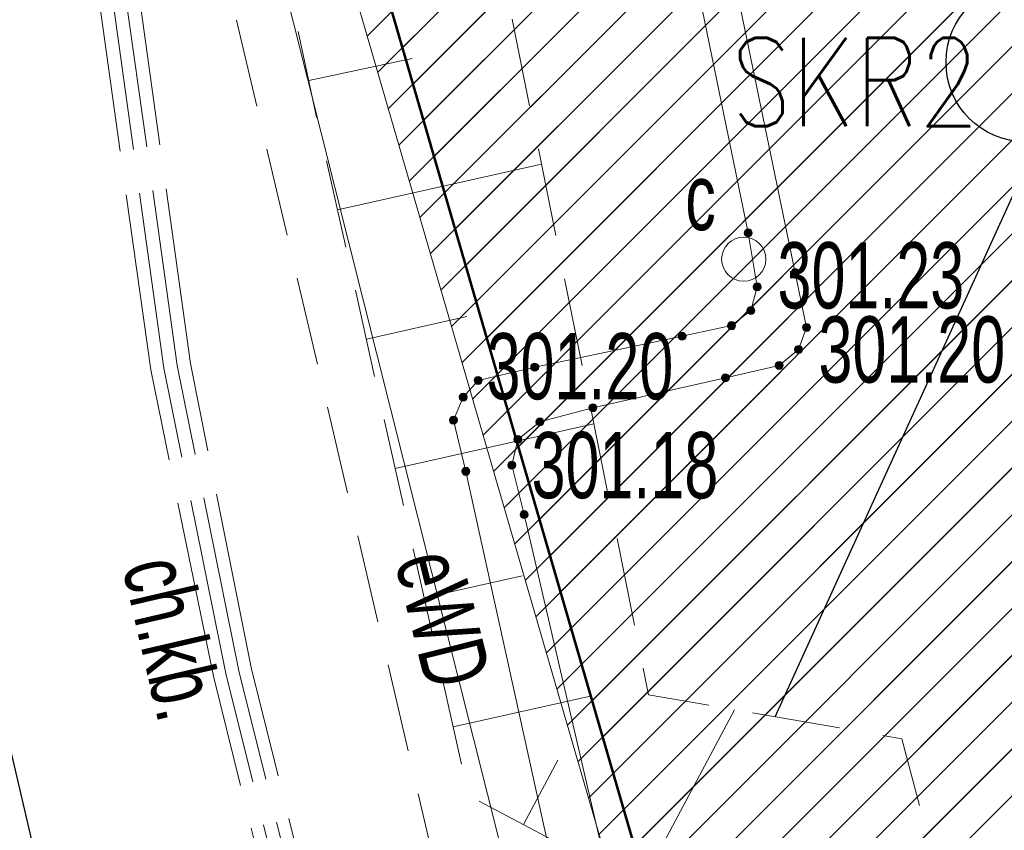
# Model space of a CAD drawing. Header units: metres. Extents: x 6567444 to 13135881, y 5574237 to 11149086.
# Tile 31 of 191: x 6567833.47 to 6567844.62, y 5574479.32 to 5574488.51. Entities that reach past the tile are written whole.
import ezdxf
from ezdxf.enums import TextEntityAlignment as Align

# ---------------------------------------------------------------- set-up
doc = ezdxf.new("R2010")
doc.units = ezdxf.units.M
for name, pattern in [('Kropki przerywana 1', [250, 150, -100]), ('L_0_03', [1, 0.5, -0.5]), ('L_0_04', [1.5, 1, -0.5]), ('L_2_50', [2.5, 2, -0.5])]:
    doc.linetypes.add(name, pattern=pattern)
for name, color, linetype, lineweight in [('EGB_DzialkaEwidencyjna', 7, 'Continuous', 18), ('EGB_Klasouzytek', 92, 'Continuous', 18), ('EGB_KonturUzytkuGruntowego', 92, 'Continuous', 18), ('GES_InneUrzadzeniaTowarzyszace_P', 7, 'Continuous', 18), ('GES_PrzewodCieplowniczy', 212, 'Continuous', 18), ('GES_PrzewodElektroenergetyczny', 1, 'Continuous', 18), ('GES_PrzewodElektroenergetyczny_Projektowany', 7, 'Continuous', 18), ('GES_Rzedna', 7, 'Continuous', 18), ('KR_ObiektKarto', 7, 'Continuous', 18), ('OT_Komunikacja', 7, 'Continuous', 18), ('OT_Skarpa', 7, 'Continuous', 18), ('SEL_OPIS_legenda', 7, 'Continuous', 18), ('Z_GRANICE SPRAWDZONE', 100, 'Continuous', 30)]:
    doc.layers.add(name, color=color, linetype=linetype, lineweight=lineweight)
for name, color, linetype in [('FORMA - Arch 01 - PZT 0 ZAKRES OPRACOWANIA', 7, 'Continuous'), ('FORMA - Arch 01 - PZT 1 Strefy', 7, 'Continuous'), ('FORMA - Arch 01 - PZT-3 Zagospodarowanie', 7, 'Continuous')]:
    doc.layers.add(name, color=color, linetype=linetype)
doc.styles.add('ROMANS', font='romans.shx', dxfattribs={"width": 0.9})
doc.styles.get("Standard").update_dxf_attribs({"font": 'arial.ttf'})
doc.linetypes.add('Symbol (2)', pattern='A,0,[1,U02 PROJEKT ZAGOSPODAROWANIA TERENU1.Shx,S=0.793651,R=0,X=0,Y=0],-100,0', length=100)
pattern_1 = [(45, (0, 0), (-0.265165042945, 0.265165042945), [])]

# ---------------------------------------------------------------- blocks, each defined once
blk = doc.blocks.new('other_SUPW_O')
at = {"color": 0, "linetype": 'Continuous', "lineweight": 18}
blk.add_circle((0, 0), 0.5, dxfattribs=at)
blk = doc.blocks.new('other_SUPS01_02')
at = {"linetype": 'Continuous', "lineweight": 13}
blk.add_hatch(color=0, dxfattribs=at).paths.add_polyline_path([(0, -0.091, 1), (0, 0.091, 1)])
at = {"color": 0, "linetype": 'Continuous', "lineweight": 13}
blk.add_circle((0, 0), 0.0906, dxfattribs=at)
blk = doc.blocks.new('_MDCP')
at = {"layer": 'EGB_DzialkaEwidencyjna', "linetype": 'CONTINUOUS', "lineweight": 18}
for p, q in [((6567849.51, 5574552.26), (6567921.55, 5574569.11)), ((6567921.55, 5574569.11), (6567946.41, 5574443.1)), ((6567830.11, 5574547.72), (6567849.51, 5574552.26)), ((6567829, 5574518.49), (6567830.11, 5574547.72)), ((6567851.37, 5574441.53), (6567829, 5574518.49)), ((6567946.41, 5574443.1), (6567945.87, 5574426.93)), ((6567857.95, 5574413.39), (6567851.37, 5574441.53)), ((6567945.87, 5574426.93), (6567941.78, 5574411.28)), ((6567864.17, 5574367.81), (6567857.95, 5574413.39)), ((6567941.78, 5574411.28), (6567926.87, 5574389.48)), ((6567926.87, 5574389.48), (6567903.73, 5574376.76)), ((6567903.73, 5574376.76), (6567864.17, 5574367.81))]:
    blk.add_line(p, q, dxfattribs=at)
at = {"layer": 'EGB_DzialkaEwidencyjna', "linetype": 'Continuous', "lineweight": 18}
blk.add_line((6567829.07, 5574518.25), (6567851.3, 5574441.77), dxfattribs=at)
at = {"layer": 'EGB_Klasouzytek', "lineweight": 18}
blk.add_lwpolyline([(6567903.73, 5574376.76), (6567864.17, 5574367.81), (6567857.95, 5574413.39), (6567851.37, 5574441.53), (6567829, 5574518.49), (6567830.11, 5574547.72), (6567849.51, 5574552.26), (6567921.55, 5574569.11), (6567946.41, 5574443.1), (6567945.87, 5574426.93), (6567941.78, 5574411.28), (6567926.87, 5574389.48)], close=True, dxfattribs=at)
blk.add_lwpolyline([(6567843.288, 5574339.738), (6567840.22, 5574379.37), (6567837.97, 5574408.39), (6567824.54, 5574464.39), (6567815.07, 5574503.11), (6567813.39, 5574510.85), (6567812.91, 5574512.76), (6567809.64, 5574533.63), (6567810.66, 5574545.93), (6567811.96, 5574548.85), (6567814.7, 5574549.3), (6567819.81, 5574551.02), (6567841.64, 5574556.2), (6567848.19, 5574557.83), (6567849.51, 5574552.26), (6567830.11, 5574547.72), (6567829, 5574518.49), (6567851.37, 5574441.53), (6567857.95, 5574413.39), (6567862.49, 5574380.1), (6567864.17, 5574367.81), (6567869.98, 5574345.11), (6567862.17, 5574342.99), (6567862.141, 5574342.197)], dxfattribs=at)
at = {"layer": 'EGB_KonturUzytkuGruntowego', "linetype": 'L_0_03', "lineweight": 18, "flags": 128}
blk.add_lwpolyline([(6567864.17, 5574367.81), (6567862.49, 5574380.1), (6567857.95, 5574413.39), (6567851.37, 5574441.53), (6567829, 5574518.49), (6567830.11, 5574547.72), (6567849.51, 5574552.26), (6567921.55, 5574569.11), (6567946.41, 5574443.1), (6567945.87, 5574426.93), (6567941.78, 5574411.28), (6567926.87, 5574389.48), (6567903.73, 5574376.76)], close=True, dxfattribs=at)
at = {"layer": 'EGB_KonturUzytkuGruntowego', "linetype": 'L_0_03', "lineweight": 18}
blk.add_lwpolyline([(6567843.288, 5574339.738), (6567840.22, 5574379.37), (6567837.97, 5574408.39), (6567824.54, 5574464.39), (6567815.07, 5574503.11), (6567813.39, 5574510.85), (6567812.91, 5574512.76), (6567809.64, 5574533.63), (6567810.66, 5574545.93), (6567811.96, 5574548.85), (6567814.7, 5574549.3), (6567819.81, 5574551.02), (6567841.64, 5574556.2), (6567848.19, 5574557.83), (6567849.51, 5574552.26), (6567830.11, 5574547.72), (6567829, 5574518.49), (6567851.37, 5574441.53), (6567857.95, 5574413.39), (6567862.49, 5574380.1), (6567864.17, 5574367.81), (6567869.98, 5574345.11), (6567862.17, 5574342.99), (6567862.141, 5574342.197)], dxfattribs=at)
at = {"layer": 'GES_PrzewodCieplowniczy', "color": 212, "linetype": 'Continuous', "lineweight": 18}
for points in [[(6567836.27, 5574514.58), (6567838.64, 5574502.84), (6567840.62, 5574493.53), (6567842.25, 5574485.64), (6567842.38, 5574485.02), (6567842.29, 5574484.77), (6567842.07, 5574484.59), (6567841.46, 5574484.45), (6567839.96, 5574484.11), (6567839.36, 5574483.95), (6567839.11, 5574483.75), (6567839.04, 5574483.46), (6567839.18, 5574482.9), (6567841.9, 5574471.21)], [(6567833.19, 5574438.54), (6567845.1, 5574441.9), (6567847.36, 5574442.6), (6567848.03, 5574442.83), (6567848.14, 5574442.99), (6567848.2, 5574443.23), (6567848.09, 5574443.82), (6567847.18, 5574446.88), (6567847, 5574447.57), (6567846.8, 5574448.34), (6567843.76, 5574459.96), (6567841.1, 5574471.68), (6567838.52, 5574483.39), (6567838.38, 5574483.97), (6567838.49, 5574484.23), (6567838.66, 5574484.42), (6567839.3, 5574484.57), (6567840.97, 5574484.92), (6567841.53, 5574485.04), (6567841.75, 5574485.21), (6567841.82, 5574485.48), (6567841.72, 5574486.09), (6567840.21, 5574493.42), (6567838.21, 5574503.22)]]:
    blk.add_lwpolyline(points, dxfattribs=at)
at = {"layer": 'GES_PrzewodElektroenergetyczny', "color": 1, "linetype": 'Continuous', "lineweight": 18, "flags": 128}
blk.add_lwpolyline([(6567839.429, 5574557.634), (6567843.814, 5574538.959), (6567847.225, 5574531.413), (6567849.054, 5574530.594), (6567849.634, 5574529.929), (6567849.99, 5574528.845), (6567850.111, 5574525.986), (6567849.4, 5574523.295), (6567833.849, 5574501.642), (6567833.428, 5574500.948), (6567842.057, 5574466.646), (6567837.363, 5574465.727), (6567836.904, 5574465.072), (6567825.838, 5574462.038), (6567824.032, 5574462.668), (6567814.032, 5574503.304), (6567812.705, 5574511.261)], dxfattribs=at)
at = {"layer": 'GES_PrzewodElektroenergetyczny_Projektowany', "color": 1, "linetype": 'L_2_50', "lineweight": 18}
for points in [[(6567863.44, 5574345.55), (6567861.32, 5574363.97), (6567859.85, 5574369.93), (6567858, 5574384.73), (6567853.42, 5574407.58), (6567857.22, 5574413.88), (6567851.14, 5574440.24), (6567846.03, 5574440.28), (6567840.62, 5574462.96), (6567836.09, 5574481.17), (6567835.4, 5574484.61), (6567834.5, 5574491.07), (6567831.87, 5574502.87), (6567831.07, 5574506.14)], [(6567862.97, 5574345.7), (6567860.87, 5574363.89), (6567859.4, 5574369.85), (6567857.55, 5574384.66), (6567852.95, 5574407.66), (6567856.75, 5574413.96), (6567850.78, 5574439.79), (6567845.68, 5574439.84), (6567840.19, 5574462.85), (6567835.66, 5574481.07), (6567834.95, 5574484.54), (6567834.05, 5574490.99), (6567831.43, 5574502.77), (6567830.63, 5574506.04)], [(6567863.13, 5574345.65), (6567861.02, 5574363.92), (6567859.55, 5574369.88), (6567857.7, 5574384.68), (6567853.11, 5574407.63), (6567856.91, 5574413.93), (6567850.9, 5574439.94), (6567845.79, 5574439.99), (6567840.33, 5574462.89), (6567835.8, 5574481.1), (6567835.1, 5574484.56), (6567834.2, 5574491.02), (6567831.58, 5574502.8), (6567830.78, 5574506.07)], [(6567863.28, 5574345.6), (6567861.17, 5574363.95), (6567859.7, 5574369.91), (6567857.85, 5574384.71), (6567853.27, 5574407.6), (6567857.07, 5574413.91), (6567851.02, 5574440.09), (6567845.91, 5574440.13), (6567840.48, 5574462.92), (6567835.95, 5574481.13), (6567835.25, 5574484.59), (6567834.35, 5574491.04), (6567831.72, 5574502.84), (6567830.92, 5574506.11)]]:
    blk.add_lwpolyline(points, dxfattribs=at)
at = {"layer": 'KR_ObiektKarto', "linetype": 'Continuous', "lineweight": 18, "flags": 128}
for points in [[(6567836.741, 5574487.815), (6567837.913, 5574488.066)], [(6567837.065, 5574486.351), (6567839.377, 5574486.868)], [(6567837.393, 5574484.887), (6567838.533, 5574485.142)], [(6567837.721, 5574483.423), (6567839.971, 5574483.927)], [(6567838.048, 5574481.959), (6567839.158, 5574482.208)], [(6567838.376, 5574480.496), (6567839.949, 5574480.848)], [(6567840.496, 5574478.684), (6567841.564, 5574480.69)], [(6567839.172, 5574479.389), (6567839.561, 5574480.118)]]:
    blk.add_lwpolyline(points, dxfattribs=at)
at = {"layer": 'OT_Komunikacja', "color": 7, "linetype": 'Continuous', "lineweight": 25, "flags": 128}
blk.add_lwpolyline([(6567856.09, 5574372.83), (6567857, 5574372.9), (6567856.31, 5574378.9), (6567855.79, 5574382.87), (6567855.18, 5574386.83), (6567854.51, 5574390.76), (6567853.78, 5574394.71), (6567853.05, 5574398.63), (6567852.19, 5574402.6), (6567849.76, 5574413.26), (6567845.96, 5574431.22), (6567840.92, 5574450.67), (6567838.96, 5574456.25), (6567831.07, 5574490.06), (6567830.27, 5574495.98), (6567829, 5574501.83), (6567827.92, 5574506.7)], dxfattribs=at)
at = {"layer": 'OT_Komunikacja', "color": 7, "linetype": 'L_0_04', "lineweight": 18, "flags": 128}
blk.add_lwpolyline([(6567947.515, 5574455.698), (6567948.396, 5574450.424), (6567948.648, 5574448.732), (6567948.975, 5574446.476), (6567949.265, 5574444.281), (6567949.478, 5574440.508), (6567949.478, 5574438.827), (6567949.548, 5574436.345), (6567949.466, 5574434.494), (6567949.331, 5574431.506), (6567949.013, 5574428.567), (6567948.397, 5574424.452), (6567947.845, 5574421.592), (6567946.958, 5574417.848), (6567946.194, 5574415.206), (6567944.955, 5574411.463), (6567944.22, 5574409.565), (6567943.335, 5574407.431), (6567941.896, 5574404.446), (6567940.723, 5574402.331), (6567939.781, 5574400.677), (6567938.516, 5574398.665), (6567936.744, 5574396.084), (6567934.465, 5574393.243), (6567932.327, 5574390.844), (6567928.971, 5574387.543), (6567926.7, 5574385.54), (6567925.032, 5574384.195), (6567923.337, 5574382.935), (6567920.797, 5574381.179), (6567917.606, 5574379.366), (6567914.527, 5574377.737), (6567911.816, 5574376.502), (6567909.558, 5574375.579), (6567907.269, 5574374.816), (6567903.606, 5574373.672), (6567899.382, 5574372.528), (6567894.891, 5574371.274), (6567878.894, 5574366.917), (6567867.949, 5574363.87), (6567863.154, 5574362.61), (6567857.11, 5574361.35), (6567856.863, 5574364.456), (6567856.582, 5574368.039), (6567856.09, 5574372.83), (6567857, 5574372.9), (6567856.31, 5574378.9), (6567855.79, 5574382.87), (6567855.18, 5574386.83), (6567854.51, 5574390.76), (6567853.78, 5574394.71), (6567853.05, 5574398.63), (6567852.19, 5574402.6), (6567849.76, 5574413.26), (6567849.89, 5574414.22), (6567851.83, 5574414.67), (6567851.37, 5574416.66), (6567854.58, 5574417.42), (6567850.88, 5574432.39), (6567845.96, 5574431.22), (6567840.92, 5574450.67), (6567838.96, 5574456.25), (6567831.07, 5574490.06), (6567830.27, 5574495.98), (6567829, 5574501.83), (6567827.92, 5574506.7), (6567826.86, 5574511.56), (6567826.08, 5574515.52), (6567825.4, 5574519.47), (6567824.95, 5574522.44), (6567824.5, 5574526.43), (6567824.25, 5574529.43), (6567824.08, 5574532.42), (6567824.01, 5574536.4), (6567824.25, 5574539.41), (6567825.44, 5574545.29), (6567826.09, 5574547.18), (6567826.92, 5574548.98), (6567827.87, 5574550.71), (6567829, 5574552.37), (6567849.24, 5574556.86), (6567847.84, 5574562.43), (6567850.42, 5574563.07), (6567851, 5574562.82), (6567857.08, 5574558.64), (6567878.36, 5574563.51), (6567907.32, 5574570.28), (6567907.73, 5574567.88), (6567878.94, 5574561.2), (6567857.62, 5574556.33), (6567833.07, 5574550.68), (6567832.17, 5574550.48), (6567830.79, 5574549.8), (6567829.67, 5574548.79), (6567828.68, 5574547.02), (6567827.68, 5574544.22), (6567827.06, 5574541.37), (6567826.61, 5574538.33), (6567826.47, 5574535.3), (6567826.62, 5574531.27), (6567826.93, 5574527.32), (6567827.29, 5574523.8), (6567827.81, 5574520.34), (6567828.64, 5574515.44), (6567829.22, 5574512.47), (6567831.34, 5574502.7), (6567832, 5574502.04), (6567832.86, 5574501.86), (6567835.48, 5574490.39), (6567838.69, 5574476.72), (6567840.94, 5574477.22), (6567842.1, 5574472.29), (6567839.84, 5574471.76), (6567843.24, 5574457.14), (6567846.41, 5574443.89), (6567846.82, 5574442.27), (6567847.04, 5574441.61), (6567847.42, 5574441.08), (6567847.97, 5574440.71), (6567848.63, 5574440.56), (6567849.32, 5574440.61), (6567851.19, 5574441.04), (6567854.02, 5574429.39), (6567857.72, 5574414.07), (6567855.38, 5574413.53), (6567854.43, 5574412.7), (6567853.63, 5574411.68), (6567853.17, 5574410.72), (6567853.12, 5574409.71), (6567854.26, 5574404.84), (6567855.51, 5574399), (6567857.01, 5574391.2), (6567857.79, 5574386.18), (6567858.35, 5574382.21), (6567859.02, 5574377.27), (6567859.909, 5574368.887), (6567860.055, 5574367.78), (6567860.402, 5574366.895), (6567861.348, 5574365.757), (6567862.743, 5574365.112), (6567863.812, 5574364.983), (6567864.873, 5574365.082), (6567875.385, 5574368.045), (6567887.169, 5574371.344), (6567894.86, 5574373.433), (6567904.193, 5574375.979), (6567909.986, 5574377.842), (6567913.714, 5574379.575), (6567916.29, 5574380.93), (6567919.833, 5574382.929), (6567921.94, 5574384.465), (6567924.837, 5574386.597), (6567926.974, 5574388.488), (6567928.91, 5574390.273), (6567932.797, 5574394.443), (6567936.263, 5574399.014), (6567938.789, 5574403.047), (6567940.719, 5574406.619), (6567942.6, 5574410.97), (6567944.237, 5574415.951), (6567945.095, 5574418.932), (6567946.005, 5574422.667), (6567946.916, 5574428.255), (6567947.357, 5574433.537), (6567947.446, 5574438.626), (6567947.184, 5574444.294), (6567946.685, 5574448.233), (6567946.054, 5574452.175), (6567945.029, 5574458.386), (6567942.856, 5574469.729), (6567945.871, 5574465.435)], close=True, dxfattribs=at)
at = {"layer": 'OT_Skarpa', "color": 7, "linetype": 'L_0_04', "lineweight": 18, "flags": 128}
blk.add_lwpolyline([(6567836.9, 5574495.68), (6567838.52, 5574491.11), (6567840.59, 5574480.86), (6567843.46, 5574480.36), (6567848.13, 5574462.83), (6567851.9, 5574444.67), (6567858.01, 5574426.68), (6567860.79, 5574412.31), (6567856.48, 5574410.59), (6567857.58, 5574403.57), (6567859.68, 5574394.97), (6567860.62, 5574385.5), (6567861.58, 5574370.45), (6567862.01, 5574368.01), (6567863.53, 5574367.38), (6567863.13, 5574366), (6567861.59, 5574366.75), (6567860.54, 5574368.19), (6567859.27, 5574379.76), (6567857.79, 5574389.9), (6567858.03, 5574392), (6567857.57, 5574394.08), (6567856.6, 5574396.01), (6567853.99, 5574408.75), (6567853.94, 5574410.45), (6567854.9, 5574412.03), (6567856.04, 5574412.96), (6567858.35, 5574413.64), (6567855.26, 5574426.79), (6567851.62, 5574441.38), (6567849.42, 5574443.2), (6567847.4, 5574447.15), (6567844.89, 5574462.43), (6567841.18, 5574478.32), (6567838.55, 5574479.72), (6567836.83, 5574487.4), (6567833.76, 5574501.75)], close=True, dxfattribs=at)
at = {"layer": 'Z_GRANICE SPRAWDZONE', "linetype": 'ByBlock', "flags": 128}
blk.add_lwpolyline([(6567830.11, 5574547.72), (6567849.531, 5574552.262), (6567921.55, 5574569.11), (6567946.41, 5574443.1), (6567945.87, 5574426.93), (6567941.769, 5574411.258), (6567926.87, 5574389.48), (6567903.73, 5574376.76), (6567864.17, 5574367.81), (6567857.95, 5574413.39), (6567851.37, 5574441.53), (6567829, 5574518.49), (6567830.11, 5574547.72)], dxfattribs=at)
at = {"layer": 'GES_InneUrzadzeniaTowarzyszace_P', "linetype": 'Continuous', "xscale": 0.5, "yscale": 0.5, "zscale": 0.5}
blk.add_blockref('other_SUPW_O', (6567841.668, 5574485.792), dxfattribs=at)
at = {"layer": 'GES_Rzedna', "color": 212, "linetype": 'Continuous', "xscale": 0.5, "yscale": 0.5, "zscale": 0.5}
for p in [(6567841.72, 5574486.09), (6567842.25, 5574485.64), (6567841.82, 5574485.48), (6567841.75, 5574485.21), (6567841.53, 5574485.04), (6567842.38, 5574485.02), (6567840.97, 5574484.92), (6567842.29, 5574484.77), (6567839.3, 5574484.57), (6567842.07, 5574484.59), (6567838.66, 5574484.42), (6567841.46, 5574484.45), (6567838.49, 5574484.23), (6567839.96, 5574484.11), (6567838.38, 5574483.97), (6567839.36, 5574483.95), (6567839.11, 5574483.75), (6567839.04, 5574483.46), (6567838.52, 5574483.39), (6567839.18, 5574482.9)]:
    blk.add_blockref('other_SUPS01_02', p, dxfattribs=at)
at = {"layer": 'GES_InneUrzadzeniaTowarzyszace_P', "color": 7, "lineweight": 15, "width": 0.66}
blk.add_text('c', height=0.75, dxfattribs=at).set_placement((6567841.006, 5574486.872), align=Align.TOP_LEFT)
at = {"layer": 'GES_PrzewodElektroenergetyczny', "color": 1, "lineweight": 15, "width": 0.66}
blk.add_text('eWD', height=0.75, rotation=-75.9, dxfattribs=at).set_placement((6567838.264, 5574481.722), align=Align.MIDDLE_CENTER)
at = {"layer": 'GES_Rzedna', "color": 212, "lineweight": 15, "width": 0.66}
for s, p in [('301.23', (6567842.051, 5574485.61)), ('301.20', (6567842.515, 5574484.77)), ('301.20', (6567838.755, 5574484.581)), ('301.18', (6567839.265, 5574483.46))]:
    blk.add_text(s, height=0.75, dxfattribs=at).set_placement(p, align=Align.MIDDLE_LEFT)
at = {"layer": 'OT_Komunikacja', "color": 7, "lineweight": 15, "width": 0.66}
blk.add_text('ch.kb.', height=0.75, rotation=283.1, dxfattribs=at).set_placement((6567835.2, 5574481.5), align=Align.MIDDLE_CENTER)
blk = doc.blocks.new('PR1183 Chorzów Metalowców V09_TT')
at = {"layer": 'FORMA - Arch 01 - PZT 1 Strefy', "linetype": 'Continuous', "lineweight": 0, "true_color": 0x577933}
h = blk.add_hatch(dxfattribs=at)
h.set_pattern_fill('ANSI31', color=77, scale=3, style=0)
h.set_pattern_definition(pattern_1)
h.paths.add_polyline_path([(6567829, 5574517.24), (6567842.398, 5574471.118), (6567844.165, 5574471.632), (6567846.931, 5574462.111), (6567846.967, 5574484.472), (6567835.736, 5574536.73), (6567846.642, 5574539.074), (6567844.864, 5574547.35), (6567918.571, 5574563.191), (6567935.605, 5574483.933), (6567930.975, 5574476.768), (6567931.227, 5574475.595), (6567933.57, 5574476.098, 0.216609), (6567938.884, 5574480.085), (6567921.55, 5574567.86), (6567849.267, 5574550.953), (6567830.11, 5574546.47)])
at = {"layer": 'FORMA - Arch 01 - PZT 0 ZAKRES OPRACOWANIA', "color": 1, "linetype": 'Kropki przerywana 1', "lineweight": 50}
blk.add_line((6567829, 5574517.24), (6567851.427, 5574440.037), dxfattribs=at)
at = {"layer": 'FORMA - Arch 01 - PZT 1 Strefy', "color": 71, "linetype": 'Continuous', "lineweight": 13, "true_color": 0xaff266}
blk.add_line((6567829, 5574517.24), (6567842.398, 5574471.118), dxfattribs=at)
at = {"layer": 'FORMA - Arch 01 - PZT-3 Zagospodarowanie', "color": 7, "linetype": 'Symbol (2)', "lineweight": 25, "flags": 128}
blk.add_lwpolyline([(6567842.025, 5574479.36), (6567845.16, 5574486.232), (6567834.071, 5574537.827), (6567844.662, 5574540.103), (6567842.864, 5574548.471), (6567919.652, 5574564.975), (6567931.425, 5574510.197)], dxfattribs=at)
blk = doc.blocks.new('GE.I.6640.1.468.2024_MDCP_dodatkowe pomiary_12.03.2026')
at = {"layer": 'EGB_DzialkaEwidencyjna', "linetype": 'CONTINUOUS', "lineweight": 18}
for p, q in [((6567849.51, 5574552.26), (6567921.55, 5574569.11)), ((6567921.55, 5574569.11), (6567946.41, 5574443.1)), ((6567830.11, 5574547.72), (6567849.51, 5574552.26)), ((6567829, 5574518.49), (6567830.11, 5574547.72)), ((6567851.37, 5574441.53), (6567829, 5574518.49)), ((6567946.41, 5574443.1), (6567945.87, 5574426.93)), ((6567857.95, 5574413.39), (6567851.37, 5574441.53)), ((6567945.87, 5574426.93), (6567941.78, 5574411.28)), ((6567864.17, 5574367.81), (6567857.95, 5574413.39)), ((6567941.78, 5574411.28), (6567926.87, 5574389.48)), ((6567926.87, 5574389.48), (6567903.73, 5574376.76)), ((6567903.73, 5574376.76), (6567864.17, 5574367.81))]:
    blk.add_line(p, q, dxfattribs=at)
at = {"layer": 'EGB_DzialkaEwidencyjna', "linetype": 'Continuous', "lineweight": 18}
blk.add_line((6567829.07, 5574518.25), (6567851.3, 5574441.77), dxfattribs=at)
at = {"layer": 'EGB_Klasouzytek', "lineweight": 18}
blk.add_lwpolyline([(6567903.73, 5574376.76), (6567864.17, 5574367.81), (6567857.95, 5574413.39), (6567851.37, 5574441.53), (6567829, 5574518.49), (6567830.11, 5574547.72), (6567849.51, 5574552.26), (6567921.55, 5574569.11), (6567946.41, 5574443.1), (6567945.87, 5574426.93), (6567941.78, 5574411.28), (6567926.87, 5574389.48)], close=True, dxfattribs=at)
blk.add_lwpolyline([(6567843.288, 5574339.738), (6567840.22, 5574379.37), (6567837.97, 5574408.39), (6567824.54, 5574464.39), (6567815.07, 5574503.11), (6567813.39, 5574510.85), (6567812.91, 5574512.76), (6567809.64, 5574533.63), (6567810.66, 5574545.93), (6567811.96, 5574548.85), (6567814.7, 5574549.3), (6567819.81, 5574551.02), (6567841.64, 5574556.2), (6567848.19, 5574557.83), (6567849.51, 5574552.26), (6567830.11, 5574547.72), (6567829, 5574518.49), (6567851.37, 5574441.53), (6567857.95, 5574413.39), (6567862.49, 5574380.1), (6567864.17, 5574367.81), (6567869.98, 5574345.11), (6567862.17, 5574342.99), (6567862.141, 5574342.197)], dxfattribs=at)
at = {"layer": 'EGB_KonturUzytkuGruntowego', "linetype": 'L_0_03', "lineweight": 18, "flags": 128}
blk.add_lwpolyline([(6567864.17, 5574367.81), (6567862.49, 5574380.1), (6567857.95, 5574413.39), (6567851.37, 5574441.53), (6567829, 5574518.49), (6567830.11, 5574547.72), (6567849.51, 5574552.26), (6567921.55, 5574569.11), (6567946.41, 5574443.1), (6567945.87, 5574426.93), (6567941.78, 5574411.28), (6567926.87, 5574389.48), (6567903.73, 5574376.76)], close=True, dxfattribs=at)
at = {"layer": 'EGB_KonturUzytkuGruntowego', "linetype": 'L_0_03', "lineweight": 18}
blk.add_lwpolyline([(6567843.288, 5574339.738), (6567840.22, 5574379.37), (6567837.97, 5574408.39), (6567824.54, 5574464.39), (6567815.07, 5574503.11), (6567813.39, 5574510.85), (6567812.91, 5574512.76), (6567809.64, 5574533.63), (6567810.66, 5574545.93), (6567811.96, 5574548.85), (6567814.7, 5574549.3), (6567819.81, 5574551.02), (6567841.64, 5574556.2), (6567848.19, 5574557.83), (6567849.51, 5574552.26), (6567830.11, 5574547.72), (6567829, 5574518.49), (6567851.37, 5574441.53), (6567857.95, 5574413.39), (6567862.49, 5574380.1), (6567864.17, 5574367.81), (6567869.98, 5574345.11), (6567862.17, 5574342.99), (6567862.141, 5574342.197)], dxfattribs=at)
at = {"layer": 'GES_PrzewodCieplowniczy', "color": 212, "linetype": 'Continuous', "lineweight": 18}
for points in [[(6567836.27, 5574514.58), (6567838.64, 5574502.84), (6567840.62, 5574493.53), (6567842.25, 5574485.64), (6567842.38, 5574485.02), (6567842.29, 5574484.77), (6567842.07, 5574484.59), (6567841.46, 5574484.45), (6567839.96, 5574484.11), (6567839.36, 5574483.95), (6567839.11, 5574483.75), (6567839.04, 5574483.46), (6567839.18, 5574482.9), (6567841.9, 5574471.21)], [(6567833.19, 5574438.54), (6567845.1, 5574441.9), (6567847.36, 5574442.6), (6567848.03, 5574442.83), (6567848.14, 5574442.99), (6567848.2, 5574443.23), (6567848.09, 5574443.82), (6567847.18, 5574446.88), (6567847, 5574447.57), (6567846.8, 5574448.34), (6567843.76, 5574459.96), (6567841.1, 5574471.68), (6567838.52, 5574483.39), (6567838.38, 5574483.97), (6567838.49, 5574484.23), (6567838.66, 5574484.42), (6567839.3, 5574484.57), (6567840.97, 5574484.92), (6567841.53, 5574485.04), (6567841.75, 5574485.21), (6567841.82, 5574485.48), (6567841.72, 5574486.09), (6567840.21, 5574493.42), (6567838.21, 5574503.22)]]:
    blk.add_lwpolyline(points, dxfattribs=at)
at = {"layer": 'GES_PrzewodElektroenergetyczny', "color": 1, "linetype": 'Continuous', "lineweight": 18, "flags": 128}
blk.add_lwpolyline([(6567839.429, 5574557.634), (6567843.814, 5574538.959), (6567847.225, 5574531.413), (6567849.054, 5574530.594), (6567849.634, 5574529.929), (6567849.99, 5574528.845), (6567850.111, 5574525.986), (6567849.4, 5574523.295), (6567833.849, 5574501.642), (6567833.428, 5574500.948), (6567842.057, 5574466.646), (6567837.363, 5574465.727), (6567836.904, 5574465.072), (6567825.838, 5574462.038), (6567824.032, 5574462.668), (6567814.032, 5574503.304), (6567812.705, 5574511.261)], dxfattribs=at)
at = {"layer": 'GES_PrzewodElektroenergetyczny_Projektowany', "color": 1, "linetype": 'L_2_50', "lineweight": 18}
for points in [[(6567863.44, 5574345.55), (6567861.32, 5574363.97), (6567859.85, 5574369.93), (6567858, 5574384.73), (6567853.42, 5574407.58), (6567857.22, 5574413.88), (6567851.14, 5574440.24), (6567846.03, 5574440.28), (6567840.62, 5574462.96), (6567836.09, 5574481.17), (6567835.4, 5574484.61), (6567834.5, 5574491.07), (6567831.87, 5574502.87), (6567831.07, 5574506.14)], [(6567862.97, 5574345.7), (6567860.87, 5574363.89), (6567859.4, 5574369.85), (6567857.55, 5574384.66), (6567852.95, 5574407.66), (6567856.75, 5574413.96), (6567850.78, 5574439.79), (6567845.68, 5574439.84), (6567840.19, 5574462.85), (6567835.66, 5574481.07), (6567834.95, 5574484.54), (6567834.05, 5574490.99), (6567831.43, 5574502.77), (6567830.63, 5574506.04)], [(6567863.13, 5574345.65), (6567861.02, 5574363.92), (6567859.55, 5574369.88), (6567857.7, 5574384.68), (6567853.11, 5574407.63), (6567856.91, 5574413.93), (6567850.9, 5574439.94), (6567845.79, 5574439.99), (6567840.33, 5574462.89), (6567835.8, 5574481.1), (6567835.1, 5574484.56), (6567834.2, 5574491.02), (6567831.58, 5574502.8), (6567830.78, 5574506.07)], [(6567863.28, 5574345.6), (6567861.17, 5574363.95), (6567859.7, 5574369.91), (6567857.85, 5574384.71), (6567853.27, 5574407.6), (6567857.07, 5574413.91), (6567851.02, 5574440.09), (6567845.91, 5574440.13), (6567840.48, 5574462.92), (6567835.95, 5574481.13), (6567835.25, 5574484.59), (6567834.35, 5574491.04), (6567831.72, 5574502.84), (6567830.92, 5574506.11)]]:
    blk.add_lwpolyline(points, dxfattribs=at)
at = {"layer": 'KR_ObiektKarto', "linetype": 'Continuous', "lineweight": 18, "flags": 128}
for points in [[(6567836.741, 5574487.815), (6567837.913, 5574488.066)], [(6567837.065, 5574486.351), (6567839.377, 5574486.868)], [(6567837.393, 5574484.887), (6567838.533, 5574485.142)], [(6567837.721, 5574483.423), (6567839.971, 5574483.927)], [(6567838.048, 5574481.959), (6567839.158, 5574482.208)], [(6567838.376, 5574480.496), (6567839.949, 5574480.848)], [(6567840.496, 5574478.684), (6567841.564, 5574480.69)], [(6567839.172, 5574479.389), (6567839.561, 5574480.118)]]:
    blk.add_lwpolyline(points, dxfattribs=at)
at = {"layer": 'OT_Komunikacja', "color": 7, "linetype": 'Continuous', "lineweight": 25, "flags": 128}
blk.add_lwpolyline([(6567856.09, 5574372.83), (6567857, 5574372.9), (6567856.31, 5574378.9), (6567855.79, 5574382.87), (6567855.18, 5574386.83), (6567854.51, 5574390.76), (6567853.78, 5574394.71), (6567853.05, 5574398.63), (6567852.19, 5574402.6), (6567849.76, 5574413.26), (6567845.96, 5574431.22), (6567840.92, 5574450.67), (6567838.96, 5574456.25), (6567831.07, 5574490.06), (6567830.27, 5574495.98), (6567829, 5574501.83), (6567827.92, 5574506.7)], dxfattribs=at)
at = {"layer": 'OT_Komunikacja', "color": 7, "linetype": 'L_0_04', "lineweight": 18, "flags": 128}
blk.add_lwpolyline([(6567947.515, 5574455.698), (6567948.396, 5574450.424), (6567948.648, 5574448.732), (6567948.975, 5574446.476), (6567949.265, 5574444.281), (6567949.478, 5574440.508), (6567949.478, 5574438.827), (6567949.548, 5574436.345), (6567949.466, 5574434.494), (6567949.331, 5574431.506), (6567949.013, 5574428.567), (6567948.397, 5574424.452), (6567947.845, 5574421.592), (6567946.958, 5574417.848), (6567946.194, 5574415.206), (6567944.955, 5574411.463), (6567944.22, 5574409.565), (6567943.335, 5574407.431), (6567941.896, 5574404.446), (6567940.723, 5574402.331), (6567939.781, 5574400.677), (6567938.516, 5574398.665), (6567936.744, 5574396.084), (6567934.465, 5574393.243), (6567932.327, 5574390.844), (6567928.971, 5574387.543), (6567926.7, 5574385.54), (6567925.032, 5574384.195), (6567923.337, 5574382.935), (6567920.797, 5574381.179), (6567917.606, 5574379.366), (6567914.527, 5574377.737), (6567911.816, 5574376.502), (6567909.558, 5574375.579), (6567907.269, 5574374.816), (6567903.606, 5574373.672), (6567899.382, 5574372.528), (6567894.891, 5574371.274), (6567878.894, 5574366.917), (6567867.949, 5574363.87), (6567863.154, 5574362.61), (6567857.11, 5574361.35), (6567856.863, 5574364.456), (6567856.582, 5574368.039), (6567856.09, 5574372.83), (6567857, 5574372.9), (6567856.31, 5574378.9), (6567855.79, 5574382.87), (6567855.18, 5574386.83), (6567854.51, 5574390.76), (6567853.78, 5574394.71), (6567853.05, 5574398.63), (6567852.19, 5574402.6), (6567849.76, 5574413.26), (6567849.89, 5574414.22), (6567851.83, 5574414.67), (6567851.37, 5574416.66), (6567854.58, 5574417.42), (6567850.88, 5574432.39), (6567845.96, 5574431.22), (6567840.92, 5574450.67), (6567838.96, 5574456.25), (6567831.07, 5574490.06), (6567830.27, 5574495.98), (6567829, 5574501.83), (6567827.92, 5574506.7), (6567826.86, 5574511.56), (6567826.08, 5574515.52), (6567825.4, 5574519.47), (6567824.95, 5574522.44), (6567824.5, 5574526.43), (6567824.25, 5574529.43), (6567824.08, 5574532.42), (6567824.01, 5574536.4), (6567824.25, 5574539.41), (6567825.44, 5574545.29), (6567826.09, 5574547.18), (6567826.92, 5574548.98), (6567827.87, 5574550.71), (6567829, 5574552.37), (6567849.24, 5574556.86), (6567847.84, 5574562.43), (6567850.42, 5574563.07), (6567851, 5574562.82), (6567857.08, 5574558.64), (6567878.36, 5574563.51), (6567907.32, 5574570.28), (6567907.73, 5574567.88), (6567878.94, 5574561.2), (6567857.62, 5574556.33), (6567833.07, 5574550.68), (6567832.17, 5574550.48), (6567830.79, 5574549.8), (6567829.67, 5574548.79), (6567828.68, 5574547.02), (6567827.68, 5574544.22), (6567827.06, 5574541.37), (6567826.61, 5574538.33), (6567826.47, 5574535.3), (6567826.62, 5574531.27), (6567826.93, 5574527.32), (6567827.29, 5574523.8), (6567827.81, 5574520.34), (6567828.64, 5574515.44), (6567829.22, 5574512.47), (6567831.34, 5574502.7), (6567832, 5574502.04), (6567832.86, 5574501.86), (6567835.48, 5574490.39), (6567838.69, 5574476.72), (6567840.94, 5574477.22), (6567842.1, 5574472.29), (6567839.84, 5574471.76), (6567843.24, 5574457.14), (6567846.41, 5574443.89), (6567846.82, 5574442.27), (6567847.04, 5574441.61), (6567847.42, 5574441.08), (6567847.97, 5574440.71), (6567848.63, 5574440.56), (6567849.32, 5574440.61), (6567851.19, 5574441.04), (6567854.02, 5574429.39), (6567857.72, 5574414.07), (6567855.38, 5574413.53), (6567854.43, 5574412.7), (6567853.63, 5574411.68), (6567853.17, 5574410.72), (6567853.12, 5574409.71), (6567854.26, 5574404.84), (6567855.51, 5574399), (6567857.01, 5574391.2), (6567857.79, 5574386.18), (6567858.35, 5574382.21), (6567859.02, 5574377.27), (6567859.909, 5574368.887), (6567860.055, 5574367.78), (6567860.402, 5574366.895), (6567861.348, 5574365.757), (6567862.743, 5574365.112), (6567863.812, 5574364.983), (6567864.873, 5574365.082), (6567875.385, 5574368.045), (6567887.169, 5574371.344), (6567894.86, 5574373.433), (6567904.193, 5574375.979), (6567909.986, 5574377.842), (6567913.714, 5574379.575), (6567916.29, 5574380.93), (6567919.833, 5574382.929), (6567921.94, 5574384.465), (6567924.837, 5574386.597), (6567926.974, 5574388.488), (6567928.91, 5574390.273), (6567932.797, 5574394.443), (6567936.263, 5574399.014), (6567938.789, 5574403.047), (6567940.719, 5574406.619), (6567942.6, 5574410.97), (6567944.237, 5574415.951), (6567945.095, 5574418.932), (6567946.005, 5574422.667), (6567946.916, 5574428.255), (6567947.357, 5574433.537), (6567947.446, 5574438.626), (6567947.184, 5574444.294), (6567946.685, 5574448.233), (6567946.054, 5574452.175), (6567945.029, 5574458.386), (6567942.856, 5574469.729), (6567945.871, 5574465.435)], close=True, dxfattribs=at)
at = {"layer": 'OT_Skarpa', "color": 7, "linetype": 'L_0_04', "lineweight": 18, "flags": 128}
blk.add_lwpolyline([(6567836.9, 5574495.68), (6567838.52, 5574491.11), (6567840.59, 5574480.86), (6567843.46, 5574480.36), (6567848.13, 5574462.83), (6567851.9, 5574444.67), (6567858.01, 5574426.68), (6567860.79, 5574412.31), (6567856.48, 5574410.59), (6567857.58, 5574403.57), (6567859.68, 5574394.97), (6567860.62, 5574385.5), (6567861.58, 5574370.45), (6567862.01, 5574368.01), (6567863.53, 5574367.38), (6567863.13, 5574366), (6567861.59, 5574366.75), (6567860.54, 5574368.19), (6567859.27, 5574379.76), (6567857.79, 5574389.9), (6567858.03, 5574392), (6567857.57, 5574394.08), (6567856.6, 5574396.01), (6567853.99, 5574408.75), (6567853.94, 5574410.45), (6567854.9, 5574412.03), (6567856.04, 5574412.96), (6567858.35, 5574413.64), (6567855.26, 5574426.79), (6567851.62, 5574441.38), (6567849.42, 5574443.2), (6567847.4, 5574447.15), (6567844.89, 5574462.43), (6567841.18, 5574478.32), (6567838.55, 5574479.72), (6567836.83, 5574487.4), (6567833.76, 5574501.75)], close=True, dxfattribs=at)
at = {"layer": 'Z_GRANICE SPRAWDZONE', "linetype": 'ByBlock', "flags": 128}
blk.add_lwpolyline([(6567830.11, 5574547.72), (6567849.531, 5574552.262), (6567921.55, 5574569.11), (6567946.41, 5574443.1), (6567945.87, 5574426.93), (6567941.769, 5574411.258), (6567926.87, 5574389.48), (6567903.73, 5574376.76), (6567864.17, 5574367.81), (6567857.95, 5574413.39), (6567851.37, 5574441.53), (6567829, 5574518.49), (6567830.11, 5574547.72)], dxfattribs=at)
at = {"layer": 'GES_InneUrzadzeniaTowarzyszace_P', "linetype": 'Continuous', "xscale": 0.5, "yscale": 0.5, "zscale": 0.5}
blk.add_blockref('other_SUPW_O', (6567841.668, 5574485.792), dxfattribs=at)
at = {"layer": 'GES_Rzedna', "color": 212, "linetype": 'Continuous', "xscale": 0.5, "yscale": 0.5, "zscale": 0.5}
for p in [(6567841.72, 5574486.09), (6567842.25, 5574485.64), (6567841.82, 5574485.48), (6567841.75, 5574485.21), (6567841.53, 5574485.04), (6567842.38, 5574485.02), (6567840.97, 5574484.92), (6567842.29, 5574484.77), (6567839.3, 5574484.57), (6567842.07, 5574484.59), (6567838.66, 5574484.42), (6567841.46, 5574484.45), (6567838.49, 5574484.23), (6567839.96, 5574484.11), (6567838.38, 5574483.97), (6567839.36, 5574483.95), (6567839.11, 5574483.75), (6567839.04, 5574483.46), (6567838.52, 5574483.39), (6567839.18, 5574482.9)]:
    blk.add_blockref('other_SUPS01_02', p, dxfattribs=at)
at = {"layer": 'GES_InneUrzadzeniaTowarzyszace_P', "color": 7, "lineweight": 15, "width": 0.66}
blk.add_text('c', height=0.75, dxfattribs=at).set_placement((6567841.006, 5574486.872), align=Align.TOP_LEFT)
at = {"layer": 'GES_PrzewodElektroenergetyczny', "color": 1, "lineweight": 15, "width": 0.66}
blk.add_text('eWD', height=0.75, rotation=-75.9, dxfattribs=at).set_placement((6567838.264, 5574481.722), align=Align.MIDDLE_CENTER)
at = {"layer": 'GES_Rzedna', "color": 212, "lineweight": 15, "width": 0.66}
for s, p in [('301.23', (6567842.051, 5574485.61)), ('301.20', (6567842.515, 5574484.77)), ('301.20', (6567838.755, 5574484.581)), ('301.18', (6567839.265, 5574483.46))]:
    blk.add_text(s, height=0.75, dxfattribs=at).set_placement(p, align=Align.MIDDLE_LEFT)
at = {"layer": 'OT_Komunikacja', "color": 7, "lineweight": 15, "width": 0.66}
blk.add_text('ch.kb.', height=0.75, rotation=283.1, dxfattribs=at).set_placement((6567835.2, 5574481.5), align=Align.MIDDLE_CENTER)
blk = doc.blocks.new('PT-IE-001 PZT - instal. elektr XREFF')
at = {"layer": 'SEL_OPIS_legenda', "lineweight": 30, "ltscale": 0.5}
blk.add_circle((6567844.86, 5574488.023), 0.9, dxfattribs=at)
at = {"layer": 'SEL_OPIS_legenda', "lineweight": 30, "style": 'ROMANS', "width": 0.8}
blk.add_text('SKR2', height=1, dxfattribs=at).set_placement((6567841.524, 5574487.298))

msp = doc.modelspace()

# ---------------------------------------------------------------- block references
at = {"layer": 'Defpoints'}
msp.add_blockref('GE.I.6640.1.468.2024_MDCP_dodatkowe pomiary_12.03.2026', (0, 0), dxfattribs=at)

# ---------------------------------------------------------------- next in the draw order: block references
msp.add_blockref('PR1183 Chorzów Metalowców V09_TT', (0, 1.25))

# ---------------------------------------------------------------- next in the draw order: block references
msp.add_blockref('_MDCP', (0, 0))

# ---------------------------------------------------------------- next in the draw order: block references
msp.add_blockref('PT-IE-001 PZT - instal. elektr XREFF', (0, 0))

# ---------------------------------------------------------------- next in the draw order: hatches: boundary and pattern name
at = {"layer": 'FORMA - Arch 01 - PZT 1 Strefy', "linetype": 'Continuous', "lineweight": 0, "true_color": 0x577933}
h = msp.add_hatch(dxfattribs=at)
h.set_pattern_fill('ANSI31', color=77, scale=3, style=0)
h.set_pattern_definition(pattern_1)
h.paths.add_polyline_path([(6567829, 5574517.24), (6567842.398, 5574471.118), (6567844.165, 5574471.632), (6567846.931, 5574462.111), (6567846.967, 5574484.472), (6567835.736, 5574536.73), (6567846.642, 5574539.074), (6567844.864, 5574547.35), (6567918.571, 5574563.191), (6567935.605, 5574483.933), (6567930.975, 5574476.768), (6567931.227, 5574475.595), (6567933.57, 5574476.098, 0.216609), (6567938.884, 5574480.085), (6567921.55, 5574567.86), (6567849.267, 5574550.953), (6567830.11, 5574546.47)])

# ---------------------------------------------------------------- next in the draw order: linework, layer by layer
at = {"layer": 'FORMA - Arch 01 - PZT 1 Strefy', "color": 71, "linetype": 'Continuous', "lineweight": 13, "true_color": 0xaff266}
msp.add_line((6567829, 5574517.24), (6567842.398, 5574471.118), dxfattribs=at)

doc.saveas('drawing.dxf')
